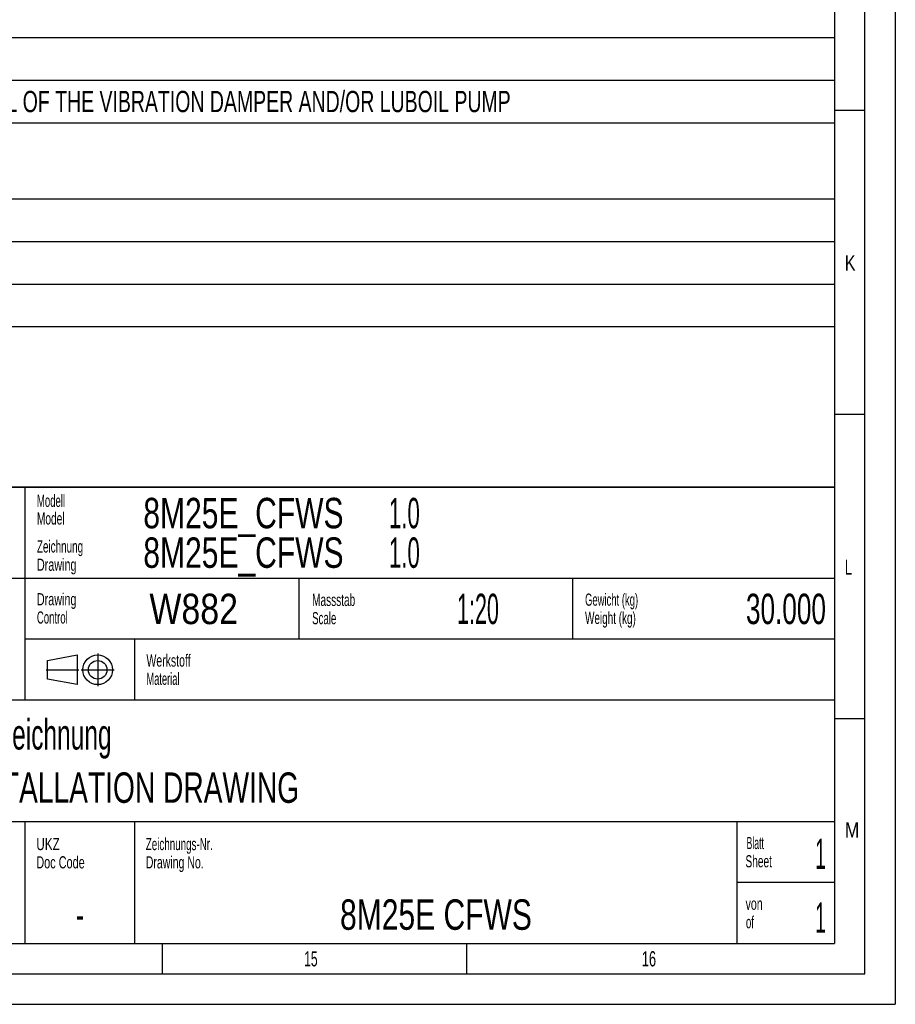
# Model space of a CAD drawing. Header units: millimetres. Extents: x 0 to 841, y 0 to 594.
# Tile 27 of 63: x 697 to 841, y 0 to 162. Entities that reach past the tile are written whole.
import ezdxf
from ezdxf.enums import TextEntityAlignment as Align

# ---------------------------------------------------------------- set-up
doc = ezdxf.new("R2010")
doc.units = ezdxf.units.MM
doc.header["$LTSCALE"] = 46.255
doc.linetypes.add('CENTER', pattern=[0.6, 0.375, -0.075, 0.075, -0.075])
doc.layers.get('0').update_dxf_attribs({"linetype": 'CONTINUOUS'})
doc.styles.get("Standard").update_dxf_attribs({"font": 'txt', "width": 0.6})
doc.styles.add('TEXTSTYLE_2', font='txt')
doc.styles.add('TEXTSTYLE_3', font='txt', dxfattribs={"width": 0.8})

# ---------------------------------------------------------------- blocks, each defined once
blk = doc.blocks.new('*T577')
at = {"color": 2, "linetype": 'Continuous'}
for p, q in [((0, 0), (278, 0)), ((0, 0), (0, -47.5)), ((278, 0), (278, -47.5)), ((0, -7), (278, -7)), ((8, -7), (8, -47.5)), ((0, -14), (278, -14)), ((0, -26.5), (278, -26.5)), ((0, -33.5), (278, -33.5)), ((0, -40.5), (278, -40.5)), ((0, -47.5), (278, -47.5))]:
    blk.add_line(p, q, dxfattribs=at)
for s, width, p in [('Anmerkung / REMARKS', 0.674185, (1.05, -5.25)), ('SPACE REQUIRED FOR MEASURING TORSIONAL VIBRATIONS, AND/OR FOR REMOVAL OF THE VIBRATION DAMPER AND/OR LUBOIL PUMP', 0.683886, (9.05, -12.25)), ('SPACE REQUIRED FOR REMOVAL OF PISTON AND CYLINDER LINER', 0.680087, (9.05, -19.25)), ('REDUCED REMOVAL HEIGHT PISTON AND LINER 2300mm', 0.689441, (9.05, -24.5)), ('SPACE REQUIRED FOR TERMINAL SET', 0.682028, (9.05, -31.75)), ('SPACE REQUIRED FOR TURBOCHARGER SHAFT', 0.692407, (9.05, -38.75)), ('SPACE TRQUIRED FOR CHARGE AIR COOLER REMOVING', 0.684656, (9.05, -45.75))]:
    blk.add_text(s, height=3.5, dxfattribs=dict(at, width=width)).set_placement(p)
at = {"color": 2, "linetype": 'Continuous', "width": 0.619048}
for s, p in [('b', (4, -12.25)), ('e', (4, -19.25)), ('k', (4, -31.75)), ('o', (4, -38.75)), ('p', (4, -45.75))]:
    blk.add_text(s, height=3.5, dxfattribs=at).set_placement(p, align=Align.CENTER)
blk = doc.blocks.new('*T579')
at = {"color": 5, "linetype": 'Continuous'}
for p, q in [((0, 0), (187, 0)), ((0, 0), (0, -75)), ((187, 0), (187, -75)), ((0, -75), (187, -75))]:
    blk.add_line(p, q, dxfattribs=at)
at = {"color": 2, "linetype": 'Continuous', "style": 'TEXTSTYLE_3'}
for s, width, p in [('8M25E_CFWS', 0.738095, (73.4, -6.75)), ('1.0', 0.547619, (113.76, -6.75)), ('8M25E_CFWS', 0.738095, (73.4, -13.25)), ('1.0', 0.547619, (113.76, -13.25))]:
    blk.add_text(s, height=5, dxfattribs=dict(at, width=width)).set_placement(p)
for s, width, p in [('W882', 0.833333, (81.68, -22.5)), ('1:20', 0.529762, (128.4, -22.5)), ('-', 0.619048, (11, -72.75))]:
    blk.add_text(s, height=5, dxfattribs=dict(at, width=width)).set_placement(p, align=Align.CENTER)
for s, width, p in [('30.000', 0.642857, (185.6, -22.5)), ('1', 0.47619, (185.6, -62.75)), ('1', 0.47619, (185.6, -73.25))]:
    blk.add_text(s, height=5, dxfattribs=dict(at, width=width)).set_placement(p, align=Align.RIGHT)
at = {"color": 5, "linetype": 'Continuous', "width": 0.761905}
blk.add_text('mK', height=2, dxfattribs=at).set_placement((45.07, -31), align=Align.CENTER)
at = {"color": 7, "linetype": 'Continuous', "style": 'TEXTSTYLE_3'}
for s, width, p in [('Motor - Einbauzeichnung', 0.602484, (23.4, -43.12)), ('ENGINE INSTALLATION DRAWING', 0.69224, (23.4, -51.88))]:
    blk.add_text(s, height=5, dxfattribs=dict(at, width=width)).set_placement(p)
for s, width, p in [('8M25E CFWS', 0.738095, (121.5, -72.75)), ('-', 0.619048, (63, -72.75))]:
    blk.add_text(s, height=5, dxfattribs=dict(at, width=width)).set_placement(p, align=Align.CENTER)

msp = doc.modelspace()

# ---------------------------------------------------------------- linework, layer by layer
at = {"color": 5, "linetype": 'Continuous'}
for p, q in [((841, 594), (841, 0)), ((831, 584), (831, 10)), ((831, 147), (836, 147)), ((831, 97), (836, 97)), ((831, 47), (836, 47)), ((10, 10), (831, 10)), ((720.5, 10), (720.5, 5)), ((770.5, 10), (770.5, 5)), ((0, 0), (841, 0))]:
    msp.add_line(p, q, dxfattribs=at)
at = {"color": 6, "linetype": 'Continuous'}
for p, q in [((836, 5), (836, 589)), ((831, 85), (644, 85)), ((831, 70), (644, 70)), ((5, 5), (836, 5))]:
    msp.add_line(p, q, dxfattribs=at)
at = {"color": 7, "linetype": 'Continuous'}
for p, q in [((698, 50), (698, 85)), ((743, 60), (743, 70)), ((788, 60), (788, 70)), ((831, 60), (698, 60)), ((716, 50), (716, 60)), ((701.66175, 56.50822), (706.54047, 57.42298)), ((706.54047, 57.42298), (706.54047, 52.54426)), ((701.66175, 53.45902), (701.66175, 56.50822)), ((706.54047, 52.54426), (701.66175, 53.45902)), ((831, 50), (644, 50)), ((831, 30), (644, 30)), ((698, 10), (698, 30)), ((716, 10), (716, 30)), ((815, 10), (815, 30)), ((831, 20), (815, 20))]:
    msp.add_line(p, q, dxfattribs=at)
at = {"color": 5, "linetype": 'CENTER'}
for p, q in [((709.89459, 57.6834), (709.89459, 52.28385)), ((701.4091, 54.98362), (706.80909, 54.98362)), ((707.19481, 54.98362), (712.59436, 54.98362))]:
    msp.add_line(p, q, dxfattribs=at)
at = {"color": 7, "linetype": 'Continuous'}
for radius in [2.43936, 1.5246]:
    msp.add_circle((709.89459, 54.98362), radius, dxfattribs=at)

# ---------------------------------------------------------------- block references
for name, p in [('*T577', (553.00248, 158.90375)), ('*T579', (644, 85))]:
    msp.add_blockref(name, p)

# ---------------------------------------------------------------- texts
at = {"color": 5, "linetype": 'Continuous'}
for s, height, style, width, p in [('K', 2.50001, 'TEXTSTYLE_2', 0.785714, (832.70156, 120.613)), ('Modell', 2, 'TEXTSTYLE_3', 0.587302, (699.90891, 81.76214)), ('Model', 2, 'TEXTSTYLE_3', 0.62381, (699.90891, 78.86214)), ('Zeichnung', 2, 'TEXTSTYLE_3', 0.608466, (699.90891, 74.26214)), ('Drawing', 2, 'TEXTSTYLE_3', 0.663265, (699.90891, 71.26214)), ('L', 2.50001, 'TEXTSTYLE_2', 0.642857, (832.70156, 70.613)), ('Drawing', 2, 'TEXTSTYLE_3', 0.663265, (699.90333, 65.58749)), ('Massstab', 2, 'TEXTSTYLE_3', 0.619048, (745.1414, 65.47636)), ('Gewicht (kg)', 2, 'TEXTSTYLE_3', 0.581349, (790.00443, 65.51831)), ('Control', 2, 'TEXTSTYLE_3', 0.588435, (699.90333, 62.58749)), ('Weight (kg)', 2, 'TEXTSTYLE_3', 0.61039, (790.00443, 62.51831)), ('Scale', 2, 'TEXTSTYLE_3', 0.595238, (745.1414, 62.47636)), ('Werkstoff', 2, 'TEXTSTYLE_3', 0.645503, (717.90891, 55.51214)), ('Material', 2, 'TEXTSTYLE_3', 0.571429, (717.90891, 52.51214)), ('M', 2.50001, 'TEXTSTYLE_2', 0.857143, (832.70156, 27.413)), ('Blatt', 2, 'TEXTSTYLE_3', 0.533333, (816.54782, 25.51811)), ('UKZ', 2, 'TEXTSTYLE_3', 0.722222, (699.80501, 25.34131)), ('Zeichnungs-Nr.', 2, 'TEXTSTYLE_3', 0.602041, (717.80501, 25.34131)), ('Doc Code', 2, 'TEXTSTYLE_3', 0.669643, (699.80501, 22.34131)), ('Drawing No.', 2, 'TEXTSTYLE_3', 0.647186, (717.80501, 22.34131)), ('Sheet', 2, 'TEXTSTYLE_3', 0.62381, (816.36447, 22.51811)), ('von', 2, 'TEXTSTYLE_3', 0.650794, (816.39227, 15.52828)), ('of', 2, 'TEXTSTYLE_3', 0.595238, (816.44465, 12.50209)), ('15', 2.50001, 'TEXTSTYLE_2', 0.595238, (743.833, 6.231)), ('16', 2.50001, 'TEXTSTYLE_2', 0.630952, (799.333, 6.231))]:
    msp.add_text(s, height=height, dxfattribs=dict(at, style=style, width=width)).set_placement(p)

doc.saveas('drawing.dxf')
